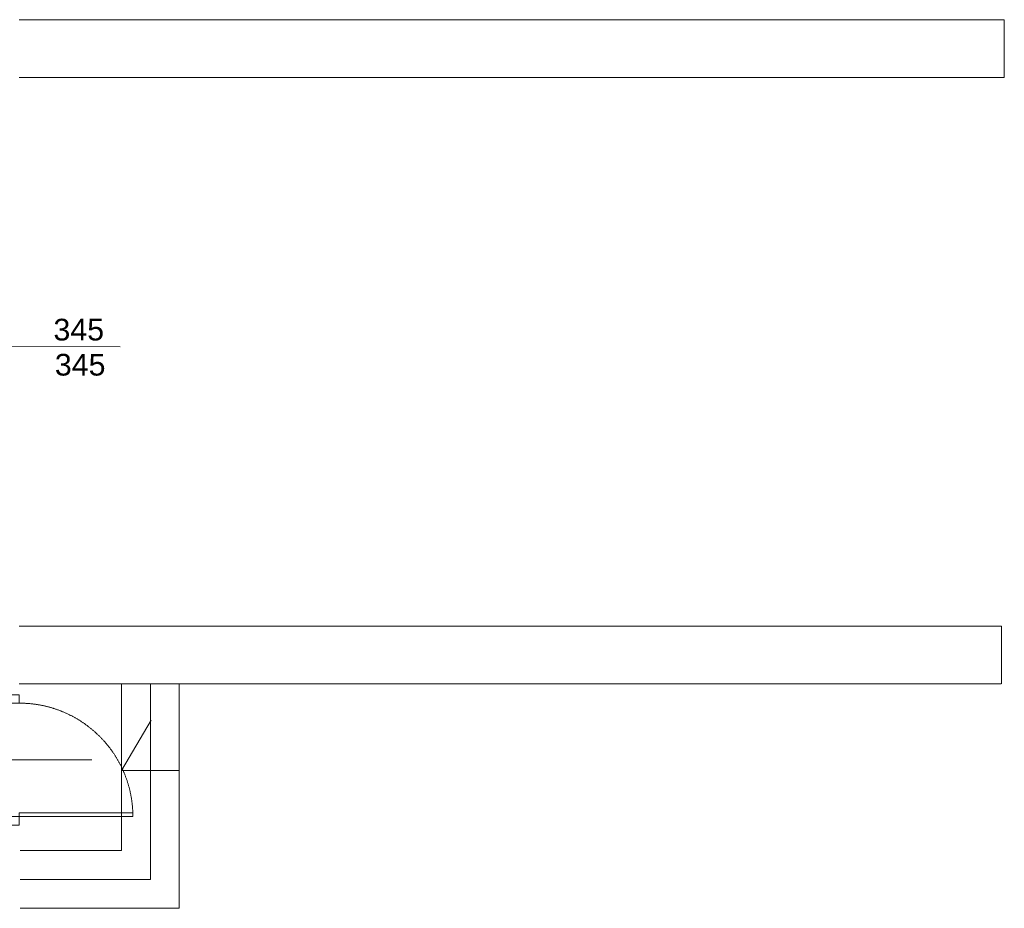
# Model space of a CAD drawing. Header units: millimetres. Extents: x -55054 to 44305, y -132338 to 49528.
# Tile 71 of 72: x 37120 to 43920, y -30544 to -24404. Entities that reach past the tile are written whole.
import ezdxf
from ezdxf.enums import TextEntityAlignment as Align

# ---------------------------------------------------------------- set-up
doc = ezdxf.new("R2010")
doc.units = ezdxf.units.MM
doc.header["$LTSCALE"] = 100
doc.linetypes.add('Kosów OSP 27-03-2026_xref$0$DASHED', pattern=[0.75, 0.5, -0.25])
for name, color, linetype, lineweight in [('.XREF', 251, 'Continuous', 5), ('Kosów OSP 27-03-2026_xref$0$A_drzwi', 8, 'Continuous', 5), ('Kosów OSP 27-03-2026_xref$0$A_opis stolarki', 8, 'Continuous', 5), ('Kosów OSP 27-03-2026_xref$0$A_schody', 8, 'Continuous', 5)]:
    doc.layers.add(name, color=color, linetype=linetype, lineweight=lineweight)
doc.styles.add('Kosów OSP 27-03-2026_xref$0$dar-styl', font='arial.ttf')
doc.styles.add('Kosów OSP 27-03-2026_xref$0$Standard', font='arial.ttf')

# ---------------------------------------------------------------- blocks, each defined once
blk = doc.blocks.new('*U153')
at = {"color": 0}
for p, q in [((0, -6.5), (-88, -6.5)), ((-88, -6.5), (-88, -9.5)), ((0, -9.5), (0, -6.5)), ((0, -9.5), (-88, -9.5))]:
    blk.add_line(p, q, dxfattribs=at)
for points in [[(8, 0), (8, -6.5), (0, -6.5), (0, 0)], [(8, -94.5), (8, -101), (0, -101), (0, -94.5)]]:
    blk.add_lwpolyline(points, close=True, dxfattribs=at)
at = {"color": 0, "linetype": 'Kosów OSP 27-03-2026_xref$0$DASHED', "ltscale": 15}
blk.add_arc((0, -6.5), 88, 181.95364, 270, dxfattribs=at)
at = {"layer": 'Kosów OSP 27-03-2026_xref$0$A_opis stolarki'}
blk.add_line((-56.09, -50.5), (27.54, -50.5), dxfattribs=at)
at = {"layer": 'Kosów OSP 27-03-2026_xref$0$A_opis stolarki', "ltscale": 0.5, "style": 'Kosów OSP 27-03-2026_xref$0$dar-styl'}
blk.add_attdef('ODPORNOŚĆ_OGNIOWA', text='', height=15, rotation=94.06326, dxfattribs=at).set_placement((-95.88, -56.3), align=Align.TOP_CENTER)
blk.add_attdef('SYMBOL_DRZWI1', text='', height=14, dxfattribs=at).set_placement((-16.77, -50.5), align=Align.BOTTOM_CENTER)
blk.add_attdef('SYMBOL_DRZWI2', text='', height=14, dxfattribs=at).set_placement((-16.77, -53.5), align=Align.TOP_CENTER)
blk = doc.blocks.new('Kosów OSP 27-03-2026_xref')
at = {"layer": 'Kosów OSP 27-03-2026_xref$0$A_opis stolarki'}
blk.add_line((6221.76, 1154.58, 0.06), (6118.59, 1154.7, -0.06), dxfattribs=at)
at = {"layer": 'Kosów OSP 27-03-2026_xref$0$A_schody'}
for p, q in [((6832.28, 1380.54), (6152.03, 1380.54)), ((6832.28, 1380.54), (6832.28, 1340.54)), ((6832.09, 1340.54), (6152.03, 1340.54)), ((6830.3, 961.54), (6152.03, 961.54)), ((6830.3, 961.54), (6152.03, 961.54)), ((6830.3, 961.54), (6830.3, 921.54)), ((6830.11, 921.54), (6152.03, 921.54)), ((6222.53, 906.54), (6222.53, 921.54)), ((6242.53, 786.54), (6242.53, 921.54)), ((6262.53, 766.54), (6262.53, 921.54)), ((6222.53, 806.54), (6222.53, 906.54)), ((6222.53, 861.83), (6243.13, 896.43)), ((6262.53, 861.83), (6222.53, 861.83)), ((6152.53, 806.54), (6222.53, 806.54)), ((6152.53, 786.54), (6242.53, 786.54)), ((6152.53, 766.54), (6262.53, 766.54))]:
    blk.add_line(p, q, dxfattribs=at)
at = {"layer": 'Kosów OSP 27-03-2026_xref$0$A_drzwi', "xscale": 0.8910891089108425, "yscale": 0.8910891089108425, "zscale": 0.8910891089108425, "rotation": 180}
blk.add_blockref('*U153', (6152.03, 824.08), dxfattribs=at)
at = {"layer": 'Kosów OSP 27-03-2026_xref$0$A_opis stolarki', "style": 'Kosów OSP 27-03-2026_xref$0$Standard'}
for p in [(6175.6, 1158.87, 0), (6176.57, 1134.64, 0)]:
    blk.add_text('345', height=15, dxfattribs=at).set_placement(p)

msp = doc.modelspace()

# ---------------------------------------------------------------- block references
at = {"layer": '.XREF', "xscale": 10, "yscale": 10, "zscale": 10}
msp.add_blockref('Kosów OSP 27-03-2026_xref', (-24402.4, -38209.1, -141.5), dxfattribs=at)

doc.saveas('drawing.dxf')
